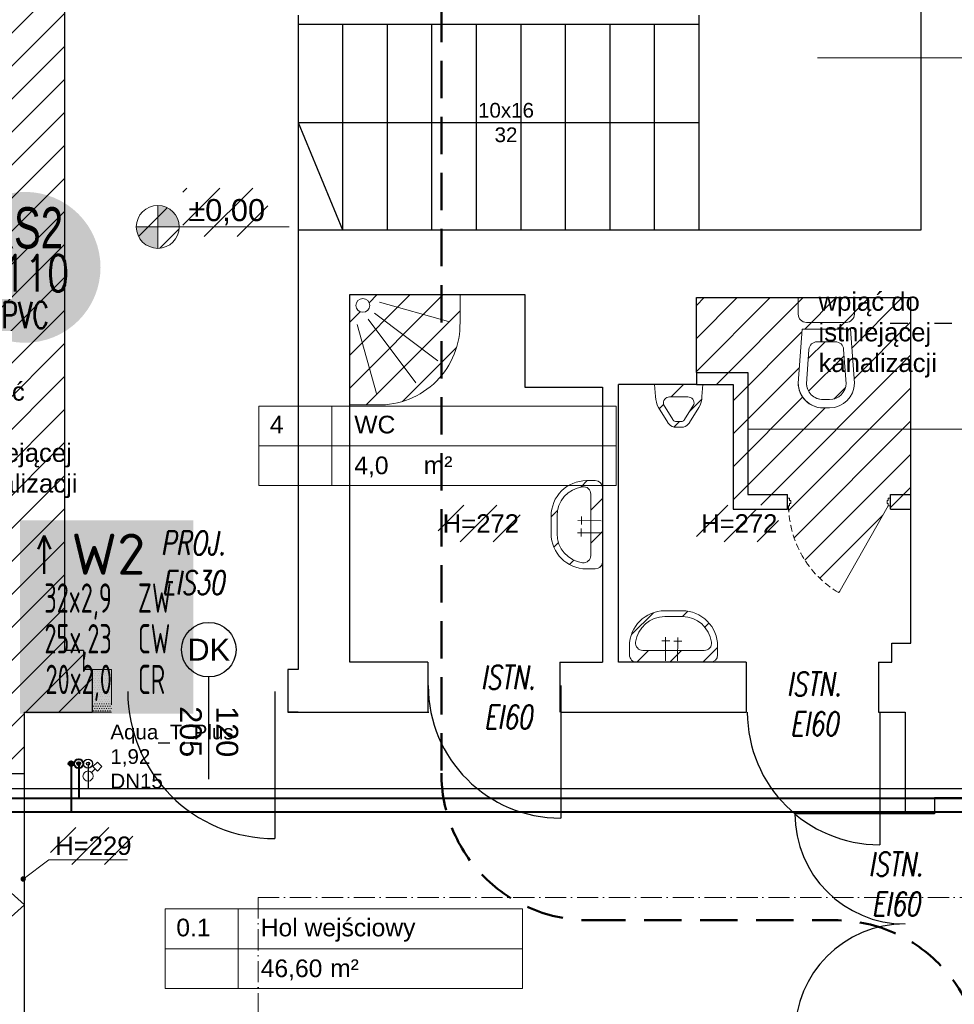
# Model space of a CAD drawing. Header units: millimetres. Extents: x 24385 to 79107, y -56478 to -23676.
# Tile 136 of 256: x 28028 to 28664, y -28663 to -27993. Entities that reach past the tile are written whole.
import ezdxf
from ezdxf.enums import TextEntityAlignment as Align
from ezdxf.lldxf.tags import DXFTag

# ---------------------------------------------------------------- set-up
doc = ezdxf.new("R2010")
doc.units = ezdxf.units.MM
doc.header["$LTSCALE"] = 2
for name, pattern in [('ACAD_ISO02W100', [15, 12, -3]), ('ACAD_ISO03W100', [30, 12, -18]), ('ACAD_ISO10W100', [18, 12, -3, 0, -3]), ('DASHED', [19.05, 12.7, -6.35]), ('HIDDEN', [9.525, 6.35, -3.175]), ('HIDDENX2', [19.05, 12.7, -6.35])]:
    doc.linetypes.add(name, pattern=pattern)
for name, color, linetype, lineweight in [('0_OPIS', 7, 'Continuous', 13), ('3DPLAN_A_ARMATURA_SANITARNA', 7, 'Continuous', 9), ('3DPLAN_A_DRZWI', 173, 'Continuous', 5), ('3DPLAN_A_TABELKA POMIESZCZEŃ', 7, 'Continuous', 0), ('3DPLAN_A_WYSOKOŚCI OPIS', 101, 'Continuous', 5), ('3DPLAN_A_WYSOKOŚCI ZMIANA', 144, 'HIDDENX2', 5), ('_WLK_W_OPIS', 211, 'Continuous', 9), ('A_TXT', 7, 'Continuous', 0), ('A_WYBURZENIA', 6, 'Continuous', 0), ('A_WYM_KOT', 161, 'Continuous', 0), ('IS-armatura', 7, 'Continuous', 15), ('Opisy', 7, 'Continuous', 13)]:
    doc.layers.add(name, color=color, linetype=linetype, lineweight=lineweight)
for name, color, linetype in [('3DPLAN_A_KRESKOWANIE 1', 253, 'Continuous'), ('3DPLAN_A_OPIS', 8, 'Continuous'), ('3DPLAN_A_POMIESZCZENIE NUMER', 100, 'Continuous'), ('3DPLAN_K_DZIAŁOWA', 74, 'Continuous'), ('3DPLAN_K_NOŚNA', 7, 'Continuous'), ('_WLK_oznaczenia', 211, 'Continuous'), ('A_POMIESZCZENIE OPIS', 100, 'Continuous'), ('A_SCHODY', 6, 'Continuous')]:
    doc.layers.add(name, color=color, linetype=linetype)
for name, color, linetype, lineweight, true_color in [('cw', 7, 'Continuous', 40, 0xf79809), ('kanalizacja', 7, 'Continuous', 30, 0xbf3000), ('wodociag', 7, 'Continuous', 40, 0x0e97f1)]:
    doc.layers.add(name, color=color, linetype=linetype, lineweight=lineweight, true_color=true_color)
doc.layers.add('IS_Cyrkulacja', color=7, linetype='DASHWAVE', true_color=0xd312d4)
doc.styles.add('ARIAL', font='arial.ttf')
doc.styles.add('GRZEJNIK', font='simplex.shx', dxfattribs={"width": 0.7})
doc.styles.add('isocp', font='isocpeur.ttf', dxfattribs={"width": 0.9})
doc.styles.add('J-ROMANS', font='ROMANS.SHX', dxfattribs={"width": 0.7, "oblique": 10})
doc.styles.get("Standard").update_dxf_attribs({"font": 'arial.ttf'})
doc.styles.add('TABEL1', font='txt')
tags = doc.linetypes.add('DASHWAVE', pattern='A,10,-5,-20,[138,IS_LineDef.shx,S=2,R=0,X=-20,Y=0],-5', length=40).pattern_tags.tags
tags[16:17] = [DXFTag(74, 4), DXFTag(75, 0), DXFTag(340, '0'), DXFTag(46, 0.0), DXFTag(50, 0.0), DXFTag(44, 0.0), DXFTag(45, 0.0)]
tags[6:7] = [DXFTag(74, 4), DXFTag(75, 0), DXFTag(340, '0'), DXFTag(46, 0.0), DXFTag(50, 0.0), DXFTag(44, 0.0), DXFTag(45, 0.0)]
tags[4:5] = [DXFTag(74, 4), DXFTag(75, 0), DXFTag(340, '0'), DXFTag(46, 0.0), DXFTag(50, 0.0), DXFTag(44, 0.0), DXFTag(45, 0.0)]

# ---------------------------------------------------------------- blocks, each defined once
blk = doc.blocks.new('BRODZIK OKRĄGŁY')
at = {"layer": '3DPLAN_A_ARMATURA_SANITARNA'}
for p, q in [((0, 75), (0, 0)), ((0, 75), (18.75, 75)), ((5.07, 20.27), (18.19, 67.25)), ((12.53, 16.71), (45, 60)), ((16.71, 12.53), (60, 45)), ((20.27, 5.07), (67.25, 18.19)), ((75, 0), (75, 18.75)), ((0, 0), (75, 0))]:
    blk.add_line(p, q, dxfattribs=at)
blk.add_circle((7.33, 8.86), 4.69, dxfattribs=at)
blk.add_arc((19.96, 19.96), 55.05, 358.74096, 91.25904, dxfattribs=at)
blk = doc.blocks.new('UMYWALKA')
at = {"layer": '3DPLAN_A_ARMATURA_SANITARNA'}
for p, q in [((11, 30), (5, 30)), ((0, 25), (0, -25)), ((8, 20.87), (8, -20.87)), ((14.55, 8.04), (14.57, 2.57)), ((1, 5.49), (17.06, 5.43)), ((31, -6), (31, 6)), ((35, -6), (35, 6)), ((0.86, -2.78), (16.92, -2.85)), ((14.41, -0.23), (14.43, -5.7)), ((11, -30), (5, -30))]:
    blk.add_line(p, q, dxfattribs=at)
for centre, radius, start, end in [((5, 25), 5, 90, 180), ((11, 6), 24, 0, 90), ((13, 20.87), 5, 82.33774, 180), ((11, 6), 20, 0, 82.33774), ((11, -6), 24, 270, 0), ((11, -6), 20, 277.66226, 0), ((5, -25), 5, 180, 270), ((13, -20.87), 5, 180, 277.66226)]:
    blk.add_arc(centre, radius, start, end, dxfattribs=at)
blk = doc.blocks.new('miska ustępowa')
at = {"layer": '3DPLAN_A_ARMATURA_SANITARNA'}
for p, q in [((0, 0), (0, 19.11)), ((0, 19.11), (11.24, 19.11)), ((16.86, 0), (16.86, 13.49)), ((58.14, 19.11), (21.48, 16.4)), ((21.48, 0), (21.48, 16.4)), ((58.55, 13.51), (35.24, 11.78)), ((0, 0), (0, -19.11)), ((16.86, 0), (16.86, -13.49)), ((21.48, 0), (21.48, -16.4)), ((30.03, 0), (30.03, 6.18)), ((30.03, 0), (30.03, -6.18)), ((69.38, -2.25), (69.38, 2.25)), ((75, 0), (75, 2.25)), ((75, 0), (75, -2.25)), ((58.55, -13.51), (35.24, -11.78)), ((0, -19.11), (11.24, -19.11)), ((58.14, -19.11), (21.48, -16.4))]:
    blk.add_line(p, q, dxfattribs=at)
for centre, radius, start, end in [((11.24, 13.49), 5.62, 0, 90), ((58.14, 2.25), 16.86, 0, 90), ((58.14, 2.25), 11.24, 0, 90), ((35.65, 6.18), 5.62, 94.2314, 180), ((35.65, -6.18), 5.62, 180, 265.7686), ((58.14, -2.25), 16.86, 270, 0), ((58.14, -2.25), 11.24, 270, 0), ((11.24, -13.49), 5.62, 270, 0)]:
    blk.add_arc(centre, radius, start, end, dxfattribs=at)
blk = doc.blocks.new('PISUAR')
at = {"layer": '3DPLAN_A_ARMATURA_SANITARNA'}
for p, q in [((0, 0), (0, 16.4)), ((8.28, 15.79), (0, 16.4)), ((26.06, 7.42), (15.86, 13.72)), ((23.96, 4.02), (13.76, 10.31)), ((0, 0), (0, -16.4)), ((8.55, 0), (8.55, 6.18)), ((8.55, 0), (8.55, -6.18)), ((25.2, -2.25), (25.2, 2.25)), ((29.2, -3.15), (29.2, 3.15)), ((23.96, -4.02), (13.76, -10.31)), ((26.06, -7.42), (15.86, -13.72)), ((8.28, -15.79), (0, -16.4))]:
    blk.add_line(p, q, dxfattribs=at)
for centre, radius, start, end in [((7.77, -0.99), 16.79, 61.19255, 88.26763), ((12.69, 6.32), 4.14, 74.95845, 182.00616), ((21.89, 1.07), 7.6, 15.85291, 56.15962), ((22.41, 1.61), 2.87, 12.95376, 57.23592), ((12.69, -6.32), 4.14, 177.99384, 285.04155), ((22.41, -1.61), 2.87, 302.76408, 347.04624), ((21.89, -1.07), 7.6, 303.84038, 344.14709), ((7.77, 0.99), 16.79, 271.73237, 298.80745)]:
    blk.add_arc(centre, radius, start, end, dxfattribs=at)
blk = doc.blocks.new('tabelka dla tp')
at = {"layer": '3DPLAN_A_TABELKA POMIESZCZEŃ'}
for p, q in [((49.7, 54), (49.7, 0)), ((0, 27), (243.13, 27))]:
    blk.add_line(p, q, dxfattribs=at)
blk.add_lwpolyline([(0, 54), (243.13, 54), (243.13, 0), (0, 0)], close=True, dxfattribs=at)
at = {"layer": '3DPLAN_A_POMIESZCZENIE NUMER', "color": 7, "style": 'ARIAL'}
blk.add_attdef('NUMER', (2.23, 35.39), '', height=12, dxfattribs=at)
at = {"layer": 'A_POMIESZCZENIE OPIS', "insert": (112.2, 19.75), "char_height": 12, "width": 36.4122, "attachment_point": 1, "style": 'ARIAL'}
blk.add_mtext('{\\C7;m²}', dxfattribs=at)
at = {"layer": 'A_POMIESZCZENIE OPIS', "color": 7, "style": 'ARIAL'}
for tag, p in [('NAZWA', (51.73, 35.39)), ('POWIERZCHNIA', (51.06, 7.24))]:
    blk.add_attdef(tag, p, '', height=12, dxfattribs=at)
blk = doc.blocks.new('D 100')
at = {"layer": '3DPLAN_A_DRZWI', "lineweight": 20}
blk.add_line((2.09, 3.66), (50, 88.25), dxfattribs=at)
at = {"layer": '3DPLAN_A_DRZWI'}
for points in [[(0, 3.66), (2.09, 3.66), (2.09, 1.57), (3.14, 1.57), (3.14, -1.57), (2.09, -1.57), (2.09, -3.66), (0, -3.66), (0, 3.66)], [(100, 3.66), (97.91, 3.66), (97.91, 1.57), (96.86, 1.57), (96.86, -1.57), (97.91, -1.57), (97.91, -3.66), (100, -3.66), (100, 3.66)]]:
    blk.add_lwpolyline(points, dxfattribs=at)
at = {"layer": '3DPLAN_A_DRZWI', "linetype": 'HIDDEN', "ltscale": 0.5}
blk.add_arc((-0.5, 2.56), 99.46, 0.63255, 59.48552, dxfattribs=at)
blk = doc.blocks.new('parterr')
at = {"layer": '3DPLAN_A_KRESKOWANIE 1'}
h = blk.add_hatch(dxfattribs=at)
h.set_pattern_fill('ANSI31', color=256, scale=5, style=0)
h.set_pattern_definition([(45, (28281.13, -31178.053), (-11.22532, 11.22532), [])])
h.paths.add_polyline_path([(27531.99, -28228.89), (27531.99, -28218.89), (27420.99, -28218.89), (27420.99, -28006.89), (27456.99, -28006.89), (27456.99, -27805.89), (26774.49, -27805.89), (26774.49, -27888.89), (26825.99, -27888.89), (26825.99, -27851.89), (27410.99, -27851.89), (27410.99, -28133.89), (27387.99, -28133.89), (27387.99, -28139.89), (27410.99, -28139.89), (27410.99, -28286.89), (27426.99, -28286.89), (27426.99, -28228.89)])
h.paths.add_polyline_path([(27626.99, -27863.89), (27769.99, -27863.89), (27769.99, -27805.89), (27626.99, -27805.89)])
h.paths.add_polyline_path([(27631.99, -28218.89), (27631.99, -28228.89), (27648.99, -28228.89), (27648.99, -28462.89), (27694.99, -28462.89), (27694.99, -28426.89), (27667.99, -28426.89), (27667.99, -28237.89), (27979.99, -28237.89), (27979.99, -28426.89), (27784.99, -28426.89), (27784.99, -28541.89), (27801.99, -28541.89), (27801.99, -28461.89), (27937.99, -28461.89), (27937.99, -28505.89), (28030.99, -28505.89), (28030.99, -28463.89), (28076.99, -28463.89), (28076.99, -28434.89), (28070.99, -28434.89), (28070.99, -28421.89), (28057.99, -28421.89), (28057.99, -27857.89), (28067.99, -27857.89), (28067.99, -27794.89), (28073.99, -27794.89), (28073.99, -27747.89), (28027.49, -27747.89), (28027.49, -27805.89), (27939.99, -27805.89), (27939.99, -27933.89), (27975.99, -27933.89), (27975.99, -28218.89)])
h.paths.add_polyline_path([(26774.49, -28063.89), (26774.49, -28175.39), (26826.99, -28175.39), (26826.99, -28139.89), (27297.99, -28139.89), (27297.99, -28133.89), (26825.99, -28133.89), (26825.99, -28063.89)])
h.paths.add_polyline_path([(27410.99, -28376.89), (27410.99, -28408.89), (27393.99, -28408.89), (27393.99, -28418.89), (26826.99, -28418.89), (26826.99, -28350.39), (26774.49, -28350.39), (26774.49, -28429.89), (26562.49, -28429.89), (26562.49, -28493.89), (26595.99, -28493.89), (26595.99, -28452.89), (26776.99, -28452.89), (26776.99, -28490.89), (26826.99, -28490.89), (26826.99, -28455.89), (27384.07, -28455.81), (27401.99, -28455.81), (27401.99, -28523.89), (27426.99, -28523.89), (27426.99, -28487.14), (27424.99, -28487.22), (27425.07, -28485.14), (27426.99, -28485.06), (27426.99, -28479.56), (27425.4, -28479.56), (27425.96, -28479.93), (27424.99, -28479.56), (27424.99, -28411.76), (27426.99, -28411.76), (27426.99, -28411.3), (27424.99, -28411.38), (27425.07, -28409.3), (27426.99, -28409.22), (27426.99, -28376.89)])
h.paths.add_polyline_path([(27341.99, -28709.89), (26826.99, -28709.89), (26826.99, -28670.89), (26776.99, -28670.89), (26776.99, -28709.89), (26595.99, -28709.89), (26595.99, -28673.89), (26562.49, -28673.89), (26562.49, -28763.89), (26781.49, -28763.89), (26781.49, -28800.89), (26837.99, -28800.89), (26837.99, -28746.89), (27391.99, -28746.89), (27391.99, -28790.89), (27411.49, -28790.89), (27399.25, -28679.89), (27341.99, -28679.89)])
h.paths.add_polyline_path([(26781.49, -29070.89), (26781.49, -29384.89), (27480.84, -29384.89), (27480.84, -29301.89), (27411.84, -29301.89), (27411.84, -28913.89), (27510.99, -28913.89), (27510.99, -28896.89), (27411.99, -28896.89), (27411.99, -28889.89), (27391.99, -28889.89), (27391.99, -29317.89), (26837.99, -29317.89), (26837.99, -29070.89)])
h.paths.add_polyline_path([(27653.84, -29384.89), (27783.84, -29384.89), (27783.84, -29301.89), (27725.84, -29301.89), (27725.84, -28870.89), (27709.99, -28870.89), (27709.99, -28896.89), (27609.99, -28896.89), (27609.99, -28913.89), (27709.84, -28913.89), (27709.84, -29301.89), (27653.84, -29301.89)])
h.paths.add_polyline_path([(28104.99, -29384.89), (28104.99, -29319.89), (28049.99, -29319.89), (28049.99, -29041.89), (28096.99, -29041.89), (28096.99, -28933.89), (28049.99, -28933.89), (28049.99, -28849.89), (28076.99, -28849.89), (28076.99, -28716.89), (28030.99, -28716.89), (28030.99, -28683.89), (27937.99, -28683.89), (27937.99, -28715.89), (27801.99, -28715.89), (27801.99, -28691.89), (27784.99, -28691.89), (27784.99, -28715.89), (27685.99, -28715.89), (27685.99, -28746.89), (27709.99, -28746.89), (27709.99, -28772.89), (27725.84, -28772.89), (27725.84, -28731.89), (27994.84, -28731.89), (27994.84, -28790.89), (27952.84, -28790.89), (27952.84, -28922.89), (27994.84, -28922.89), (27994.84, -29301.89), (27956.84, -29301.89), (27956.84, -29384.89)])
h.paths.add_polyline_path([(28444.97, -27794.89), (28444.97, -27747.89), (28199.99, -27747.89), (28199.99, -27794.89)])
h.paths.add_polyline_path([(28921.99, -28467.89), (29077.99, -28467.89), (29077.99, -28435.89), (28960.99, -28435.89), (28960.99, -27867.89), (29010.99, -27867.89), (29010.99, -27805.89), (28878.99, -27805.89), (28878.99, -27866.89), (28932.99, -27866.89), (28932.99, -28435.89), (28921.99, -28435.89)])
h.paths.add_polyline_path([(29185.99, -27867.89), (29308.99, -27867.89), (29308.99, -27805.89), (29185.99, -27805.89)])
h.paths.add_polyline_path([(29483.99, -27867.89), (29607.99, -27867.89), (29607.99, -27805.89), (29483.99, -27805.89)])
h.paths.add_polyline_path([(29782.99, -27867.89), (29903.99, -27867.89), (29903.99, -27805.89), (29782.99, -27805.89)])
h.paths.add_polyline_path([(30078.99, -27867.89), (30205.99, -27867.89), (30205.99, -27805.89), (30078.99, -27805.89)])
h.paths.add_polyline_path([(29866.99, -28490.89), (29866.99, -28439.89), (30420.99, -28439.89), (30420.99, -28504.89), (30467.99, -28504.89), (30467.99, -28441.89), (30494.99, -28441.89), (30494.99, -28420.89), (30467.99, -28420.89), (30467.99, -27862.89), (30500.99, -27862.89), (30500.99, -27805.89), (30380.99, -27805.89), (30380.99, -27867.89), (30454.99, -27867.89), (30454.99, -28420.89), (29450.99, -28420.89), (29450.99, -28435.89), (29331.99, -28435.89), (29331.99, -28420.89), (29227.99, -28420.89), (29227.99, -28435.89), (29207.99, -28435.89), (29207.99, -28467.89), (29230.99, -28467.89), (29230.99, -28496.89), (29276.99, -28496.89), (29276.99, -28467.89), (29827.99, -28467.89), (29827.99, -28490.89)])
h.paths.add_polyline_path([(30792.99, -27805.89), (30675.99, -27805.89), (30675.99, -27862.89), (30792.99, -27862.89)])
h.paths.add_polyline_path([(31618.99, -27862.89), (31618.99, -27970.89), (31677.49, -27970.89), (31677.49, -27805.89), (30967.99, -27805.89), (30967.99, -27862.89)])
h.paths.add_polyline_path([(30691.99, -28522.89), (30691.99, -28438.89), (31026.99, -28438.89), (31026.99, -28712.89), (30892.99, -28712.89), (30892.99, -28746.89), (31014.99, -28746.89), (31014.99, -28802.89), (31047.99, -28802.89), (31047.99, -28747.89), (31069.99, -28747.89), (31069.99, -28744.89), (31443.99, -28744.89), (31443.99, -28715.89), (31348.99, -28715.89), (31348.99, -28647.89), (31324.99, -28647.89), (31324.99, -28715.89), (31097.99, -28715.89), (31097.99, -28691.89), (31056.99, -28691.89), (31056.99, -28450.89), (31068.99, -28450.89), (31068.99, -28440.89), (31324.99, -28440.89), (31324.99, -28557.89), (31348.99, -28557.89), (31348.99, -28439.89), (31623.99, -28439.89), (31623.99, -28481.89), (31677.49, -28481.89), (31677.49, -28090.89), (31618.99, -28090.89), (31618.99, -28420.89), (30614.99, -28420.89), (30614.99, -28441.89), (30671.99, -28441.89), (30671.99, -28522.89)])
h.paths.add_polyline_path([(31677.49, -28782.89), (31677.49, -28681.89), (31623.99, -28681.89), (31623.99, -28715.89), (31533.99, -28715.89), (31533.99, -28744.89), (31623.99, -28744.89), (31623.99, -28782.89)])
h.paths.add_polyline_path([(31290.99, -29384.89), (31677.49, -29384.89), (31677.49, -29121.89), (31623.99, -29121.89), (31623.99, -29308.89), (31290.99, -29308.89)])
h.paths.add_polyline_path([(31115.99, -29308.89), (31047.99, -29308.89), (31047.99, -29148.89), (31014.99, -29148.89), (31014.99, -29308.89), (30977.99, -29308.89), (30977.99, -29384.89), (31115.99, -29384.89)])
h.paths.add_polyline_path([(30671.99, -28642.89), (30671.99, -28710.89), (30658.99, -28710.89), (30658.99, -28746.89), (30736.99, -28746.89), (30736.99, -29058.89), (30726.99, -29058.89), (30726.99, -29069.89), (30736.99, -29069.89), (30736.99, -29306.89), (30689.99, -29306.89), (30689.99, -29384.89), (30802.99, -29384.89), (30802.99, -29308.89), (30767.99, -29308.89), (30767.99, -28746.89), (30772.99, -28746.89), (30772.99, -28712.89), (30691.99, -28712.89), (30691.99, -28642.89)])
h.paths.add_polyline_path([(29827.99, -28640.89), (29827.99, -28721.89), (29417.99, -28721.89), (29417.99, -28756.89), (29765.99, -28756.89), (29765.99, -28833.89), (29935.99, -28833.89), (29935.99, -28756.89), (30425.99, -28756.89), (30425.99, -29306.89), (30383.99, -29306.89), (30383.99, -29384.89), (30514.99, -29384.89), (30514.99, -29306.89), (30441.99, -29306.89), (30441.99, -29069.89), (30636.99, -29069.89), (30636.99, -29058.89), (30441.99, -29058.89), (30441.99, -28772.89), (30466.99, -28772.89), (30466.99, -28746.89), (30568.99, -28746.89), (30568.99, -28710.89), (30467.99, -28710.89), (30467.99, -28677.89), (30420.99, -28677.89), (30420.99, -28720.89), (29866.99, -28720.89), (29866.99, -28640.89)])
h.paths.add_polyline_path([(30087.99, -29306.89), (30087.99, -29384.89), (30208.99, -29384.89), (30208.99, -29306.89)])
h.paths.add_polyline_path([(29912.99, -29306.89), (29891.99, -29306.89), (29891.99, -28974.89), (29421.99, -28974.89), (29421.99, -28984.89), (29884.99, -28984.89), (29884.99, -29310.89), (29777.99, -29310.89), (29777.99, -29384.89), (29912.99, -29384.89)])
h.paths.add_polyline_path([(29487.99, -29310.89), (29487.99, -29384.89), (29602.99, -29384.89), (29602.99, -29310.89)])
h.paths.add_polyline_path([(29341.99, -28974.89), (29262.99, -28974.89), (29262.99, -28756.89), (29297.99, -28756.89), (29297.99, -28721.89), (29276.99, -28721.89), (29276.99, -28667.89), (29228.99, -28667.89), (29228.99, -28721.89), (28922.99, -28721.89), (28922.99, -28754.89), (28935.99, -28754.89), (28935.99, -28884.89), (28953.99, -28884.89), (28953.99, -28754.89), (29226.99, -28754.89), (29226.99, -29323.89), (29186.99, -29323.89), (29186.99, -29384.89), (29312.99, -29384.89), (29312.99, -29310.89), (29262.99, -29310.89), (29262.99, -28984.89), (29341.99, -28984.89)])
h.paths.add_polyline_path([(29011.99, -29323.89), (28953.99, -29323.89), (28953.99, -28979.89), (28935.99, -28979.89), (28935.99, -29320.89), (28895.99, -29320.89), (28895.99, -29384.89), (29011.99, -29384.89)])
h.paths.add_polyline_path([(28832.99, -28721.89), (28810.99, -28721.89), (28810.99, -28684.89), (28793.99, -28684.89), (28793.99, -28721.89), (28683.99, -28721.89), (28683.99, -28682.89), (28629.99, -28682.89), (28629.99, -28715.89), (28626.99, -28715.89), (28626.99, -29316.89), (28584.99, -29316.89), (28584.99, -29384.89), (28720.99, -29384.89), (28720.99, -29320.89), (28668.99, -29320.89), (28668.99, -29039.89), (28722.99, -29039.89), (28722.99, -28875.89), (28664.99, -28875.89), (28664.99, -28769.89), (28673.99, -28769.89), (28673.99, -28754.89), (28832.99, -28754.89)])
h.paths.add_polyline_path([(28933.48, -28618.58), (28933.48, -28620.89), (28989.51, -28620.89), (28989.51, -28618.58)])
h.paths.add_polyline_path([(28048.62, -28542.17), (28104.65, -28542.17), (28104.65, -28567.43), (28048.62, -28567.43)])
h.paths.add_polyline_path([(28312.29, -28322.99), (28368.17, -28322.99), (28368.17, -28348.05), (28312.29, -28348.05)])
h.paths.add_polyline_path([(28488.09, -28322.99), (28543.96, -28322.99), (28543.96, -28348.05), (28488.09, -28348.05)])
edge = h.paths.add_edge_path()
edge.add_arc((28306.99, -28816.89), 85, 62.65448, 71.78542, ccw=False)
edge.add_line((28346.03, -28741.39), (28346.03, -28736.15))
edge.add_line((28346.03, -28736.15), (28333.55, -28736.15))
h.paths.add_polyline_path([(28109.35, -29204.1), (28204.56, -29204.1), (28204.56, -29250.57), (28109.35, -29250.57)])
h.paths.add_polyline_path([(28138.56, -28107.38), (28196.54, -28107.38), (28196.54, -28140.41), (28138.56, -28140.41)])
h.paths.add_polyline_path([(28531.91, -27858.83), (28585.67, -27858.83), (28585.67, -27891.86), (28531.91, -27891.86)])
h.paths.add_polyline_path([(28514.88, -27899.85, 1), (28514.88, -27870.73, 1)])
h.paths.add_polyline_path([(28121.53, -28148.39, 1), (28121.53, -28119.27, 1)])
edge = h.paths.add_edge_path()
edge.add_line((28141.81, -28688.78), (28156.37, -28688.78))
edge.add_line((28156.37, -28688.78), (28156.37, -28674.22))
edge.add_arc((28156.37, -28688.78), 14.56, 90, 180)
edge = h.paths.add_edge_path()
edge.add_line((28156.37, -28688.78), (28156.37, -28703.34))
edge.add_arc((28156.37, -28688.78), 14.56, 270, 360)
edge.add_line((28170.93, -28688.78), (28156.37, -28688.78))
h.paths.add_polyline_path([(28156.37, -28703.34, 1), (28156.37, -28674.22, 1)])
h.paths.add_polyline_path([(28624.31, -27926.26), (28623.54, -27925.49), (28623.66, -27865.14), (28624.44, -27864.37), (28624.44, -27926.21)], is_closed=False)
h.paths.add_polyline_path([(28252.2, -28179.89), (28327.2, -28179.89), (28327.2, -28198.64, -0.427145), (28270.95, -28254.89), (28252.2, -28254.89)])
h.paths.add_polyline_path([(28424.2, -28361.39, -0.414214), (28419.2, -28366.39), (28413.2, -28366.39, -0.414214), (28389.2, -28342.39), (28389.2, -28330.39, -0.414214), (28413.2, -28306.39), (28419.2, -28306.39, -0.414214), (28424.2, -28311.39)])
h.paths.add_polyline_path([(28638.99, -27932.35), (28638.99, -27864.55), (28640.57, -27864.55), (28640.01, -27864.17, -0.310329), (28639.69, -27863.71), (28639.69, -27861.28, -0.216272), (28639.86, -27860.9), (28640.6, -27860.18, 0.840818), (28640.49, -27859.35, -0.414214), (28640.99, -27859.85), (28640.99, -27932.35)])
h.paths.add_polyline_path([(28638.79, -27863.15), (28638.26, -27863.79), (28637.79, -27863.79), (28637.79, -27893.79, -0.760764), (28636.89, -27897.04), (28634.34, -27897.04), (28634.34, -27925.49), (28634.06, -27925.58), (28633.76, -27925.89), (28633.56, -27926.31), (28634.04, -27926.31, -0.130781), (28633.44, -27927.41, -2.336993), (28633.44, -27924.37), (28633.44, -27899.24), (28632.99, -27899.24), (28632.99, -27897.64), (28632.59, -27897.54), (28632.59, -27893.04), (28632.99, -27892.94), (28632.99, -27891.34), (28633.44, -27891.34), (28633.56, -27871.11), (28633.44, -27867.41, -2.336993), (28633.56, -27864.31), (28634.34, -27865.09), (28634.34, -27893.54), (28635.99, -27893.54), (28635.99, -27863.79), (28635.51, -27863.79), (28634.99, -27863.15), (28634.99, -27856.99), (28638.79, -27856.99)])
h.paths.add_polyline_path([(28630.61, -27891.54), (28631.16, -27891.69), (28631.16, -27897.69, -0.414214), (28631.01, -27897.84), (28627.61, -27897.84, -0.414214), (28627.46, -27897.59), (28627.61, -27891.54), (28628.01, -27891.54), (28628.01, -27884.37, -1), (28630.61, -27884.37)])
h.paths.add_polyline_path([(28624.44, -27885.99), (28628.01, -27886.14), (28624.44, -27886.14)], is_closed=False)
h.paths.add_polyline_path([(28631.96, -27893.59), (28632.31, -27893.76), (28632.54, -27893.76), (28632.54, -27896.82), (28632.31, -27896.99), (28631.96, -27896.99), (28631.91, -27897.44), (28631.96, -27893.19)])
h.paths.add_polyline_path([(28624.44, -27904.44), (28633.44, -27904.59), (28624.44, -27904.59)], is_closed=False)
h.paths.add_polyline_path([(28625.19, -27886.14), (28625.19, -27891.34), (28625.64, -27891.34), (28625.64, -27892.94), (28626.04, -27893.04), (28626.04, -27893.59), (28626.66, -27893.59), (28626.71, -27893.14), (28626.66, -27897.39), (28626.66, -27896.99), (28626.04, -27896.99), (28626.04, -27897.54), (28625.64, -27897.64), (28625.64, -27899.24), (28625.19, -27899.24), (28625.04, -27904.44), (28625.04, -27886.14)], is_closed=False)
h.paths.add_polyline_path([(28640.91, -27856.97), (28622.99, -27856.89), (28640.99, -27856.89)], is_closed=False)
h.paths.add_polyline_path([(28619.99, -28325.89), (28619.99, -28323.45), (28618.52, -28323.45), (28584.99, -28382.67, -0.262592), (28550.72, -28323.45), (28549.99, -28323.45), (28549.99, -28325.89), (28512.99, -28325.89), (28512.99, -28240.89), (28492.4, -28240.89), (28491.79, -28249.17, -0.11869), (28489.72, -28256.75), (28483.38, -28267.01, -0.177707), (28479.15, -28270.09), (28472.86, -28270.09, -0.177707), (28468.58, -28266.95), (28462.28, -28256.75, -0.11869), (28460.21, -28249.17), (28459.6, -28240.89), (28487.99, -28240.89), (28487.99, -28181.89), (28633.99, -28181.89), (28633.99, -28325.89)])
h.paths.add_polyline_path([(28442.49, -28424.89), (28442.49, -28418.89, -0.414214), (28466.49, -28394.89), (28478.49, -28394.89, -0.414214), (28502.49, -28418.89), (28502.49, -28424.89, -0.414214), (28497.49, -28429.89), (28447.49, -28429.89, -0.414214)])
h.paths.add_polyline_path([(28265.75, -28187.22, 1), (28256.37, -28187.22, 1)], flags=16)
h.paths.add_polyline_path([(28416.2, -28357.26, -0.453948), (28410.53, -28362.21, -0.375565), (28393.2, -28342.39), (28393.2, -28330.39, -0.375565), (28410.53, -28310.57, -0.453948), (28416.2, -28315.52)], flags=16)
h.paths.add_polyline_path([(28638.38, -27861.79, 1), (28635.4, -27861.79, 1)], flags=16)
h.paths.add_polyline_path([(28637.96, -27861.79, 1), (28635.81, -27861.79, 1)], flags=0)
h.paths.add_polyline_path([(28633.92, -27866.7, -0.08131), (28633.44, -27867.41), (28633.44, -27865.89), (28634.21, -27865.89), (28634.31, -27866.31)], flags=16)
h.paths.add_polyline_path([(28633.44, -27865.89), (28633.44, -27867.01), (28634.21, -27866.24), (28634.09, -27865.89)], flags=0)
h.paths.add_polyline_path([(28633.44, -27867.01), (28633.56, -27867.28, 0.08131), (28633.92, -27866.7), (28633.56, -27867.06)], is_closed=False, flags=16)
h.paths.add_polyline_path([(28633.56, -27897.52), (28633.64, -27893.19), (28633.64, -27897.39)], is_closed=False, flags=16)
h.paths.add_polyline_path([(28633.64, -27897.39), (28633.56, -27893.06), (28633.56, -27897.52)], is_closed=False, flags=16)
h.paths.add_polyline_path([(28628.01, -27884.37), (28630.61, -27884.37, -1)], flags=16)
h.paths.add_polyline_path([(28557.29, -28240.02), (28560.01, -28203.37), (28592.81, -28203.37), (28595.52, -28240.02, -0.414214), (28578.66, -28256.89), (28574.16, -28256.89, -0.414214)], flags=16)
h.paths.add_polyline_path([(28570.23, -28211.92), (28582.58, -28211.92, -0.392745), (28588.19, -28217.12), (28589.9, -28240.21, -0.409357), (28578.66, -28251.27), (28574.16, -28251.27, -0.409357), (28562.92, -28240.21), (28564.62, -28217.12, -0.392745)], flags=0)
h.paths.add_polyline_path([(28465.69, -28254.65, -0.504303), (28469.83, -28249.44), (28482.18, -28249.44, -0.504303), (28486.32, -28254.65), (28480.02, -28264.85, -0.195658), (28478.25, -28266.09), (28473.75, -28266.09, -0.195658), (28471.98, -28264.85)], flags=16)
h.paths.add_polyline_path([(28451.62, -28421.89, -0.453948), (28446.66, -28416.22, -0.375565), (28466.49, -28398.89), (28478.49, -28398.89, -0.375565), (28498.31, -28416.22, -0.453948), (28493.35, -28421.89)], flags=16)
at = {"layer": '3DPLAN_A_WYSOKOŚCI OPIS'}
blk.add_hatch(color=256, dxfattribs=at).paths.add_polyline_path([(28031.55, -28577.31, -13.985421), (28031.48, -28576.89, -0.071503)])
at = {"layer": 'A_WYBURZENIA', "transparency": 33554687}
h = blk.add_hatch(dxfattribs=at)
h.set_pattern_fill('DOTS', color=256)
h.set_pattern_definition([(0, (11271.8423, -5249.0212), (0.79375, 1.5875), [0, -1.5875])])
h.paths.add_polyline_path([(28089.99, -28463.89), (28089.99, -28434.89), (28076.99, -28434.89), (28076.99, -28463.89), (28089.99, -28463.89)], is_closed=False)
at = {"layer": 'A_WYM_KOT'}
h = blk.add_hatch(color=256, dxfattribs=at)
h.dxf.hatch_style = 1
h.paths.add_polyline_path([(28121.53, -28133.83), (28106.97, -28133.83, 0.414214), (28121.53, -28148.39), (28121.53, -28133.83)], is_closed=False)
h.paths.add_polyline_path([(28121.53, -28133.83), (28136.09, -28133.83, 0.143872), (28133.78, -28125.95), (28121.53, -28125.95), (28121.53, -28133.83)], is_closed=False)
h.paths.add_polyline_path([(28121.53, -28119.27), (28121.53, -28125.95), (28133.78, -28125.95, 0.255137), (28121.53, -28119.27)], is_closed=False)
at = {"layer": '3DPLAN_A_TABELKA POMIESZCZEŃ', "ltscale": 0.5}
for p, q in [((28717.06, -28018.75), (28570.32, -28018.75)), ((28717.06, -28271.31), (28523.38, -28271.31))]:
    blk.add_line(p, q, dxfattribs=at)
at = {"layer": '3DPLAN_A_WYSOKOŚCI OPIS'}
for p, q in [((28030.04, -28577.31), (28047.43, -28564.23)), ((28047.43, -28564.23), (28101.04, -28564.23))]:
    blk.add_line(p, q, dxfattribs=at)
blk.add_circle((28030.04, -28577.31), 1.51, dxfattribs=at)
at = {"layer": '3DPLAN_A_WYSOKOŚCI ZMIANA'}
blk.add_line((28030.99, -28683.89), (28030.99, -28505.89), dxfattribs=at)
at = {"layer": '3DPLAN_K_DZIAŁOWA'}
for p, q in [((28487.99, -28232.89), (28522.99, -28232.89)), ((28522.99, -28232.89), (28522.99, -28315.89)), ((28487.99, -28240.89), (28512.99, -28240.89)), ((28512.99, -28240.89), (28512.99, -28325.89)), ((28522.99, -28315.89), (28549.99, -28315.89)), ((28549.99, -28325.89), (28549.99, -28315.89)), ((28619.99, -28315.89), (28633.99, -28315.89)), ((28619.99, -28325.89), (28619.99, -28315.89)), ((28512.99, -28325.89), (28549.99, -28325.89)), ((28619.99, -28325.89), (28633.99, -28325.89))]:
    blk.add_line(p, q, dxfattribs=at)
at = {"layer": '3DPLAN_K_NOŚNA'}
for p, q in [((28640.99, -28135.89), (28640.99, -27856.89)), ((28057.99, -27857.89), (28057.99, -28421.89)), ((28216.99, -28135.89), (28640.99, -28135.89)), ((28216.99, -28135.89), (28216.99, -28434.89)), ((28252.2, -28179.89), (28371.2, -28179.89)), ((28252.2, -28429.89), (28252.2, -28179.89)), ((28371.2, -28179.89), (28371.2, -28242.89)), ((28487.99, -28181.89), (28633.99, -28181.89)), ((28487.99, -28232.89), (28487.99, -28181.89)), ((28633.99, -28315.89), (28633.99, -28181.89)), ((28487.99, -28232.89), (28487.99, -28240.89)), ((28371.2, -28242.89), (28424.2, -28242.89)), ((28424.2, -28242.89), (28424.2, -28429.89)), ((28487.99, -28240.89), (28434.99, -28240.89)), ((28434.99, -28429.89), (28434.99, -28240.89)), ((28633.99, -28325.89), (28633.99, -28315.89)), ((28633.99, -28416.89), (28633.99, -28325.89)), ((28620.99, -28416.89), (28633.99, -28416.89)), ((28620.99, -28429.89), (28620.99, -28416.89)), ((28070.99, -28421.89), (28057.99, -28421.89)), ((28070.99, -28421.89), (28070.99, -28434.89)), ((28305.2, -28429.89), (28252.2, -28429.89)), ((28305.2, -28429.89), (28305.2, -28463.89)), ((28395.2, -28429.89), (28424.2, -28429.89)), ((28395.2, -28429.89), (28395.2, -28463.89)), ((28521.99, -28429.89), (28434.99, -28429.89)), ((28521.99, -28429.89), (28521.99, -28463.89)), ((28611.99, -28429.89), (28620.99, -28429.89)), ((28611.99, -28429.89), (28611.99, -28463.89)), ((28076.99, -28434.89), (28070.99, -28434.89)), ((28076.99, -28434.89), (28076.99, -28463.89)), ((28209.99, -28434.89), (28209.99, -28463.89)), ((28216.99, -28434.89), (28209.99, -28434.89)), ((28030.99, -28463.89), (28076.99, -28463.89)), ((28030.99, -28505.89), (28030.99, -28463.89)), ((28216.99, -28463.89), (28209.99, -28463.89)), ((28209.99, -28463.89), (28305.99, -28463.89)), ((28395.99, -28463.89), (28521.99, -28463.89)), ((28611.99, -28463.89), (28629.99, -28463.89)), ((28629.99, -28463.89), (28629.99, -28532.89)), ((28030.99, -28505.89), (27937.99, -28505.89)), ((28649.99, -28521.89), (28683.99, -28521.89)), ((28649.99, -28521.89), (28649.99, -28532.89)), ((28649.99, -28532.89), (28629.99, -28532.89))]:
    blk.add_line(p, q, dxfattribs=at)
at = {"layer": 'A_SCHODY'}
for p, q in [((28216.99, -27989.89), (28216.99, -28135.89)), ((28489.99, -27995.89), (28489.99, -27989.89)), ((28216.99, -27995.89), (28489.99, -27995.89)), ((28247.29, -27995.89), (28247.29, -28135.89)), ((28277.59, -27995.89), (28277.59, -28135.89)), ((28307.89, -27995.89), (28307.89, -28135.89)), ((28338.19, -27995.89), (28338.19, -28135.89)), ((28368.49, -27995.89), (28368.49, -28135.89)), ((28398.79, -27995.89), (28398.79, -28135.89)), ((28429.09, -27995.89), (28429.09, -28135.89)), ((28459.39, -27995.89), (28459.39, -28135.89)), ((28489.99, -28135.89), (28489.99, -27995.89)), ((28216.99, -28062.89), (28247.29, -28135.89)), ((28216.99, -28062.89), (28489.99, -28062.89)), ((28030.99, -28594.89), (27922.99, -28498.88)), ((28030.99, -28683.89), (28030.99, -28505.89)), ((28030.99, -28594.89), (27922.99, -28690.9))]:
    blk.add_line(p, q, dxfattribs=at)
at = {"layer": 'A_TXT', "color": 1, "lineweight": 30}
for p, q in [((28156.25, -28509.35), (28156.25, -28439.91)), ((28395.68, -28445.82), (28395.68, -28535.91)), ((28201.26, -28449.77), (28201.26, -28549.87)), ((28612.77, -28463.89), (28612.77, -28553.98)), ((28629.99, -28532.89), (28554.99, -28532.89))]:
    blk.add_line(p, q, dxfattribs=at)
at = {"layer": 'A_TXT', "linetype": 'ACAD_ISO10W100', "ltscale": 0.6}
for q in [(29320.12, -28589.78), (28189.82, -29508.93)]:
    blk.add_line((28189.82, -28589.78), q, dxfattribs=at)
at = {"layer": 'A_TXT', "color": 1, "lineweight": 30}
blk.add_circle((28156.25, -28421.33), 18.58, dxfattribs=at)
for centre, radius, start, end in [((28395.68, -28445.82), 90.09, 180, 270), ((28201.26, -28449.77), 100.1, 180, 270), ((28612.77, -28463.89), 90.09, 180, 270), ((28629.99, -28532.89), 75, 180, 270), ((28629.99, -28682.89), 75, 90, 180)]:
    blk.add_arc(centre, radius, start, end, dxfattribs=at)
at = {"layer": 'A_WYBURZENIA', "linetype": 'ACAD_ISO02W100', "transparency": 33554687}
blk.add_lwpolyline([(28076.99, -28434.89), (28089.99, -28434.89), (28089.99, -28463.89), (28076.99, -28463.89)], close=True, dxfattribs=at)
at = {"layer": 'A_WYM_KOT'}
for p, q in [((28121.53, -28119.27), (28121.53, -28148.39)), ((28136.09, -28133.83), (28106.97, -28133.83)), ((28210.86, -28133.83), (28136.09, -28133.83))]:
    blk.add_line(p, q, dxfattribs=at)
blk.add_circle((28121.53, -28133.83), 14.56, dxfattribs=at)
at = {"layer": 'Opisy', "color": 1, "linetype": 'DASHED', "lineweight": 50}
blk.add_lwpolyline([(27839.67, -28295.69), (27443.87, -28298.92, -0.416611), (27343.06, -28198.93), (27343.06, -27525.63, -0.414214), (27443.06, -27425.63), (28214.49, -27425.63, -0.414214), (28314.49, -27525.63), (28314.49, -28505.31, 0.414214), (28414.49, -28605.31), (28582.02, -28605.31, -0.414214), (28682.02, -28705.31), (28682.02, -29328.87, -0.414214), (28582.02, -29428.87), (28040.49, -29428.87, -0.414214), (27940.49, -29328.87), (27940.49, -28395.68, 0.416611)], format="xyb", close=True, dxfattribs=at)
at = {"layer": '3DPLAN_A_ARMATURA_SANITARNA'}
for name, p, rotation in [('BRODZIK OKRĄGŁY', (28252.2, -28179.89), 270), ('miska ustępowa', (28576.41, -28181.89), 270), ('PISUAR', (28476, -28240.89), 270), ('UMYWALKA', (28424.2, -28336.39), 180), ('UMYWALKA', (28472.49, -28429.89), 89.99999999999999)]:
    blk.add_blockref(name, p, dxfattribs=dict(at, rotation=rotation))
at = {"layer": '3DPLAN_A_DRZWI', "xscale": 0.7000000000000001, "yscale": 0.7000000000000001, "zscale": 0.7000000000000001, "rotation": 180}
blk.add_blockref('D 100', (28619.99, -28320.89), dxfattribs=at)
at = {"layer": '3DPLAN_A_TABELKA POMIESZCZEŃ', "ltscale": 0.5}
ref = blk.add_blockref('tabelka dla tp', (28190.32, -28309.63), dxfattribs=at)
ref.add_attrib('NUMER', '4', (28197.84, -28274.24), dxfattribs={"layer": '3DPLAN_A_POMIESZCZENIE NUMER', "height": 12, "style": 'ARIAL'})
ref.add_attrib('NAZWA', 'WC', (28255.27, -28274.24), dxfattribs={"layer": 'A_POMIESZCZENIE OPIS', "height": 12, "style": 'ARIAL'})
ref.add_attrib('POWIERZCHNIA', '4,0', (28255.27, -28301.99), dxfattribs={"layer": 'A_POMIESZCZENIE OPIS', "height": 12, "style": 'ARIAL'})
ref = blk.add_blockref('tabelka dla tp', (28126.64, -28651.69), dxfattribs=at)
ref.add_attrib('NUMER', '0.1', (28134.17, -28616.3), dxfattribs={"layer": '3DPLAN_A_POMIESZCZENIE NUMER', "height": 12, "style": 'ARIAL'})
ref.add_attrib('NAZWA', 'Hol wejściowy', (28191.6, -28616.3), dxfattribs={"layer": 'A_POMIESZCZENIE OPIS', "height": 12, "style": 'ARIAL'})
ref.add_attrib('POWIERZCHNIA', '46,60', (28191.6, -28644.05), dxfattribs={"layer": 'A_POMIESZCZENIE OPIS', "height": 12, "style": 'ARIAL'})
at = {"layer": '3DPLAN_A_OPIS', "color": 1, "lineweight": 30, "style": 'ARIAL'}
for tag, p in [('WYŁĄCZONE', (29754.42, -28077.21)), ('WYŁĄCZONE', (30711.21, -28077.21)), ('Z_OPRACOWANIA', (29744.08, -28099.65)), ('Z_OPRACOWANIA', (30700.87, -28099.65)), ('WYJŚCIE_EWAKUACYJNE', (26767.33, -28550.29)), ('WYŁĄCZONE', (30110.45, -28645.4)), ('Z_OPRACOWANIA', (30100.11, -28667.83)), ('WYŁĄCZONE', (29700.82, -29118.03)), ('WYŁĄCZONE', (30110.45, -29118.03)), ('WYŁĄCZONE', (31284.49, -29118.03)), ('Z_OPRACOWANIA', (29690.48, -29140.46)), ('Z_OPRACOWANIA', (30100.11, -29140.46)), ('Z_OPRACOWANIA', (31274.15, -29140.46)), ('WYJŚCIE_EWAKUACYJNE', (28257.55, -29205.28))]:
    blk.add_attdef(tag, p, '', height=12, dxfattribs=at)
at = {"layer": '3DPLAN_A_TABELKA POMIESZCZEŃ', "ltscale": 0.5, "style": 'ARIAL'}
for tag, p in [('KURTYNA', (28491.82, -29246.32)), ('POWIETRZNA', (28491.82, -29266.04))]:
    blk.add_attdef(tag, p, '', height=12, dxfattribs=at)
at = {"layer": '3DPLAN_A_WYSOKOŚCI OPIS', "char_height": 12.5, "width": 59.2068, "attachment_point": 1, "style": 'ARIAL'}
for s, insert in [('H=272', (28315.42, -28329.24)), ('H=272', (28491.21, -28329.24)), ('H=229', (28051.75, -28548.42))]:
    blk.add_mtext(s, dxfattribs=dict(at, insert=insert))
at = {"layer": 'A_TXT', "color": 1, "lineweight": 30, "char_height": 16.2, "width": 31.0131, "attachment_point": 5, "style": 'J-ROMANS'}
for s, insert in [('PROJ.\\PEIS30', (28145.65, -28362.27)), ('ISTN.\\PEI60', (28359.92, -28453.66)), ('ISTN.\\PEI60', (28568.21, -28458.24)), ('ISTN.\\PEI60', (28623.72, -28580.76))]:
    blk.add_mtext(s, dxfattribs=dict(at, insert=insert))
at = {"layer": 'A_TXT', "color": 1, "lineweight": 30, "insert": (28156.25, -28421.33), "char_height": 14.872, "attachment_point": 5, "style": 'TABEL1'}
blk.add_mtext_dynamic_manual_height_columns('{\\fArial|b0|i0|c238|p34;DK}', width=58.3206, gutter_width=80, heights=[0], dxfattribs=at)
at = {"layer": 'A_TXT', "color": 1, "lineweight": 30, "insert": (28176.27, -28447.97), "char_height": 14.872, "attachment_point": 1, "rotation": 270, "style": 'TABEL1'}
blk.add_mtext_dynamic_manual_height_columns('\\pxqc;{\\fArial|b0|i0|c238|p34;120\\P205}', width=58.3206, gutter_width=80, heights=[0], dxfattribs=at)
at = {"layer": 'A_WYM_KOT', "ltscale": 0.2, "insert": (28142.31, -28114.88), "char_height": 15, "attachment_point": 1, "style": 'TABEL1'}
blk.add_mtext_dynamic_manual_height_columns('{\\fArial|b0|i0|c238|p34;%%p0,00}', width=72.9007, gutter_width=100, heights=[17.78], dxfattribs=at)
at = {"layer": 'Opisy', "ltscale": 0.5, "insert": (28358.49, -28062.89), "char_height": 10, "width": 74.3914, "attachment_point": 5, "style": 'ARIAL'}
blk.add_mtext('\\pxqc;10x16\\P32', dxfattribs=at)

msp = doc.modelspace()

# ---------------------------------------------------------------- hatches: boundary and pattern name
at = {"layer": '_WLK_oznaczenia'}
msp.add_hatch(color=255, dxfattribs=at).paths.add_polyline_path([(28080.2, -28161.32, -1), (27982.4, -28161.32, -1)])
at = {"layer": '_WLK_W_OPIS'}
msp.add_hatch(color=255, dxfattribs=at).paths.add_polyline_path([(28031.07, -28461.52), (28142.49, -28461.52), (28142.49, -28336.66), (28031.07, -28336.66)])

# ---------------------------------------------------------------- linework, layer by layer
at = {"layer": '_WLK_oznaczenia', "lineweight": 50}
msp.add_line((28044.37, -28343.59), (28044.37, -28369.69), dxfattribs=at)
at = {"layer": '_WLK_oznaczenia'}
msp.add_lwpolyline([(28080.2, -28161.32, 4.8, 4.8, -1), (27982.4, -28161.32, 4.8, 4.8, -1)], format="xyseb", close=True, dxfattribs=at)
at = {"layer": '_WLK_W_OPIS', "color": 211, "lineweight": 50}
for q in [(28040.12, -28352.97), (28048.62, -28352.97)]:
    msp.add_line((28044.37, -28343.59), q, dxfattribs=at)
at = {"layer": '_WLK_W_OPIS', "const_width": 6.68}
msp.add_lwpolyline([(28031.07, -28461.52), (28142.49, -28461.52), (28142.49, -28336.66), (28031.07, -28336.66)], close=True, dxfattribs=at)
at = {"layer": 'cw'}
for p, q in [((28067.75, -28498.86), (28067.75, -28522.43)), ((27868.07, -28522.43), (28921.28, -28522.43))]:
    msp.add_line(p, q, dxfattribs=at)
for radius in [3, 1]:
    msp.add_circle((28067.75, -28498.86), radius, dxfattribs=at)
at = {"layer": 'IS-armatura', "color": 211, "ltscale": 10}
for p, q in [((28077.47, -28500.86), (28080.53, -28497.8)), ((28080.53, -28497.8), (28082.06, -28499.33)), ((28080.53, -28497.8), (28083.61, -28500.88)), ((28076.55, -28504.85), (28079, -28502.39)), ((28077.47, -28500.86), (28079, -28502.39)), ((28079, -28502.39), (28080.55, -28503.94)), ((28080.55, -28503.94), (28083.61, -28500.88))]:
    msp.add_line(p, q, dxfattribs=at)
msp.add_circle((28074.11, -28507.28), 3.44, dxfattribs=at)
at = {"layer": 'IS_Cyrkulacja'}
for p, q in [((28074.11, -28498.86), (28074.11, -28515.7)), ((27874.43, -28515.7), (28914.88, -28515.7))]:
    msp.add_line(p, q, dxfattribs=at)
for radius in [3, 1]:
    msp.add_circle((28074.11, -28498.86), radius, dxfattribs=at)
at = {"layer": 'kanalizacja', "linetype": 'ACAD_ISO03W100', "ltscale": 0.5}
msp.add_lwpolyline([(29212.12, -28496.09), (29212.12, -28505.37), (28691.92, -28505.37), (28691.92, -28199.52), (28613.27, -28199.52)], dxfattribs=at)
at = {"layer": 'wodociag'}
for p, q in [((28062.53, -28498.86), (28062.53, -28531.55)), ((27862.85, -28531.55), (28929.68, -28531.55))]:
    msp.add_line(p, q, dxfattribs=at)
for radius in [1.6, 1]:
    msp.add_circle((28062.53, -28498.86), radius, dxfattribs=at)

# ---------------------------------------------------------------- block references
at = {"layer": '0_OPIS'}
msp.add_blockref('parterr', (0, 0), dxfattribs=at)
at = {"layer": '3DPLAN_A_ARMATURA_SANITARNA'}
for name, p, rotation in [('BRODZIK OKRĄGŁY', (28252.2, -28179.89), 270), ('miska ustępowa', (28576.41, -28181.89), 270), ('PISUAR', (28476, -28240.89), 270), ('UMYWALKA', (28424.2, -28336.39), 180), ('UMYWALKA', (28472.49, -28429.89), 89.99999999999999)]:
    msp.add_blockref(name, p, dxfattribs=dict(at, rotation=rotation))

# ---------------------------------------------------------------- texts
at = {"layer": '_WLK_oznaczenia', "width": 0.7}
for s, height, style, p in [('KS2', 28, 'ARIAL', (28031.3, -28148.44)), ('%%c110', 25, 'GRZEJNIK', (28031.3, -28177.84)), ('PVC', 18, 'GRZEJNIK', (28031.3, -28202.72))]:
    msp.add_text(s, height=height, dxfattribs=dict(at, style=style)).set_placement(p, align=Align.CENTER)
at = {"layer": '_WLK_W_OPIS', "style": 'isocp'}
msp.add_text('W2', height=28, dxfattribs=at).set_placement((28087.89, -28370.37), align=Align.CENTER)
at = {"layer": '_WLK_W_OPIS', "style": 'isocp', "width": 0.6}
for s, p in [('32x2,9', (28090.3, -28396.25)), ('25x,23', (28090.3, -28423.92)), ('20x2,0', (28090.3, -28451.58))]:
    msp.add_text(s, height=20, dxfattribs=at).set_placement(p, align=Align.RIGHT)
for s, p in [('ZW', (28108.07, -28396.25)), ('CW', (28108.07, -28423.92)), ('CR', (28108.07, -28451.58))]:
    msp.add_text(s, height=20, dxfattribs=at).set_placement(p)
at = {"layer": 'IS-armatura', "color": 211, "ltscale": 10, "insert": (28089.31, -28472.34), "char_height": 10, "width": 6.705, "attachment_point": 1}
msp.add_mtext('Aqua_T_Plus\\P1,92\\PDN15', dxfattribs=at)
at = {"layer": 'kanalizacja', "char_height": 12.5, "attachment_point": 1, "style": 'ARIAL'}
for insert, width in [((28571.12, -28178.32), 70.3742), ((27986.41, -28239.47), 64.0113)]:
    msp.add_mtext('\\C211;wpiąć do istniejącej kanalizacji', dxfattribs=dict(at, insert=insert, width=width))

doc.saveas('drawing.dxf')
